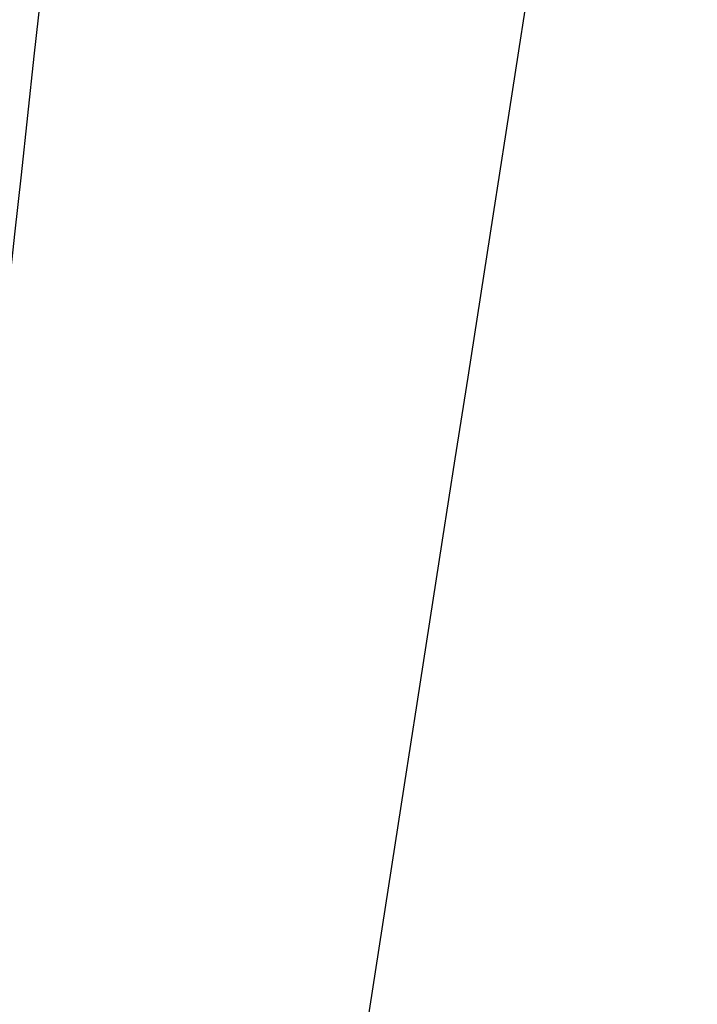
# Model space of a CAD drawing. Header units: millimetres. Extents: x -503 to 503, y -398 to 311.
# Tile 102 of 256: x -402 to -381, y 15 to 47. Entities that reach past the tile are written whole.
import ezdxf

# ---------------------------------------------------------------- set-up
doc = ezdxf.new("R2010")
doc.units = ezdxf.units.MM
doc.header["$MEASUREMENT"] = 0
doc.layers.add('IGES LEVEL 1', color=7, linetype='Continuous')

msp = doc.modelspace()

# ---------------------------------------------------------------- linework, layer by layer
at = {"layer": 'IGES LEVEL 1', "color": 9}
for points in [[(-383.355, 217.561, -555.307), (-400.997, 54.799, -572.864), (-418.639, -107.963, -590.422), (-436.281, -270.724, -607.98)], [(-383.521, 64.421, -185.168), (-400.947, -47.429, -188.691), (-418.373, -159.28, -192.214), (-435.8, -271.13, -195.737)]]:
    msp.add_open_spline(points, degree=3, dxfattribs=at)
for points, knots in [([(-246.641, -49.499, -404.891), (-264.049, 24.987, -415.167), (-278.812, 76.973, -423.733), (-322.08, 156.065, -448.84), (-350.707, 182.945, -465.451), (-395.915, 207.128, -491.855)], [0.0523715, 0.0523715, 0.0523715, 0.0523715, 0.5, 0.5, 0.9516424, 0.9516424, 0.9516424, 0.9516424]), ([(-247.598, -49.334, -403.254), (-265.001, 24.394, -413.301), (-279.708, 76.083, -421.791), (-322.94, 154.979, -446.748), (-351.602, 181.937, -463.294), (-396.985, 206.103, -489.496)], [0.0527553, 0.0527553, 0.0527553, 0.0527553, 0.5, 0.5, 0.9517227, 0.9517227, 0.9517227, 0.9517227]), ([(-267.212, -52.922, -232.85), (-285.234, -21.125, -229.953), (-295.709, 11.776, -231.722), (-333.877, 66.347, -240.424), (-359.41, 88.661, -246.997), (-402.047, 104.891, -255.348)], [0, 0, 0, 0, 0.5, 0.5, 0.941447, 0.941447, 0.941447, 0.941447])]:
    msp.add_open_spline(points, degree=3, knots=knots, dxfattribs=at)

doc.saveas('drawing.dxf')
